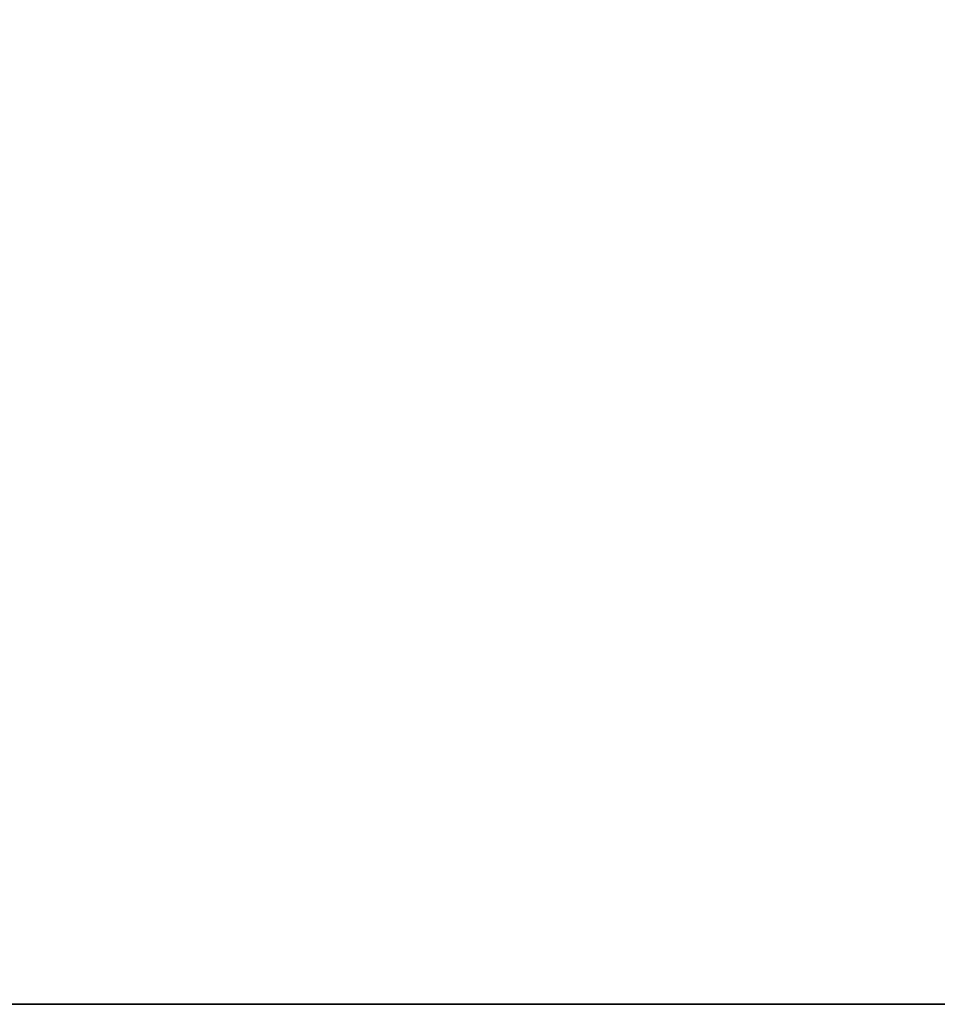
# Model space of a CAD drawing. Header units: millimetres. Extents: x -20851 to -17632, y 368 to 3070.
# Tile 11 of 256: x -20229 to -19798, y 369 to 831. Entities that reach past the tile are written whole.
import ezdxf

# ---------------------------------------------------------------- set-up
doc = ezdxf.new("R2010")
doc.units = ezdxf.units.MM
doc.layers.add('A-FLOR', color=192, linetype='Continuous', lineweight=25)

msp = doc.modelspace()

# ---------------------------------------------------------------- meshes
at = {"layer": 'A-FLOR'}
mesh = msp.add_polyface(dxfattribs=at)
corners = [(-20615.54, 369.03, -250), (-20615.54, 2868.53, -250), (-17632.09, 2868.53, -250), (-17632.09, 369.03, -250), (-19796.3, 2816.89, -250), (-19798, 2829.83, -250), (-19803, 2841.89, -250), (-19810.94, 2852.24, -250), (-19821.3, 2860.19, -250), (-19833.36, 2865.18, -250), (-19846.3, 2866.89, -250), (-19859.24, 2865.18, -250), (-19871.3, 2860.19, -250), (-19881.65, 2852.24, -250), (-19889.6, 2841.89, -250), (-19894.59, 2829.83, -250), (-19896.3, 2816.89, -250), (-19894.59, 2803.95, -250), (-19889.6, 2791.89, -250), (-19881.65, 2781.53, -250), (-19871.3, 2773.59, -250), (-19859.24, 2768.59, -250), (-19846.3, 2766.89, -250), (-19833.36, 2768.59, -250), (-19821.3, 2773.59, -250), (-19810.94, 2781.53, -250), (-19803, 2791.89, -250), (-19798, 2803.95, -250)]
mesh.append_faces([[corners[k] for k in face] for face in [(13, 1, 12), (8, 2, 7)]], dxfattribs={"vtx0": -1, "vtx1": -1})
mesh.append_faces([[corners[k] for k in face] for face in [(0, 21, 22), (0, 22, 23), (1, 17, 18), (1, 19, 20), (1, 18, 19), (24, 3, 0, 23), (3, 24, 25, 2), (2, 26, 27), (2, 25, 26), (2, 27, 4), (1, 13, 14), (1, 10, 11), (2, 8, 9), (10, 1, 2), (2, 4, 5)]], dxfattribs={"vtx0": -1, "vtx2": -1})
mesh.append_faces([[corners[k] for k in face] for face in [(15, 16, 1), (14, 15, 1), (11, 12, 1), (16, 17, 1), (6, 7, 2), (5, 6, 2), (9, 10, 2)]], dxfattribs={"vtx1": -1, "vtx2": -1})
mesh.append_faces([[corners[k] for k in face] for face in [(20, 21, 0, 1)]], dxfattribs={"vtx1": -1, "vtx3": -1})
mesh = msp.add_polyface(dxfattribs=at)
corners = [(-20615.54, 369.03), (-17632.09, 369.03), (-17632.09, 2868.53), (-20615.54, 2868.53), (-19796.3, 2816.89), (-19798, 2803.95), (-19803, 2791.89), (-19810.94, 2781.53), (-19821.3, 2773.59), (-19833.36, 2768.59), (-19846.3, 2766.89), (-19859.24, 2768.59), (-19871.3, 2773.59), (-19881.65, 2781.53), (-19889.6, 2791.89), (-19894.59, 2803.95), (-19896.3, 2816.89), (-19894.59, 2829.83), (-19889.6, 2841.89), (-19881.65, 2852.24), (-19871.3, 2860.19), (-19859.24, 2865.18), (-19846.3, 2866.89), (-19833.36, 2865.18), (-19821.3, 2860.19), (-19810.94, 2852.24), (-19803, 2841.89), (-19798, 2829.83)]
mesh.append_faces([[corners[k] for k in face] for face in [(20, 3, 19), (4, 2, 27), (15, 3, 14), (14, 3, 13), (12, 0, 11), (6, 2, 5), (5, 2, 4)]], dxfattribs={"vtx0": -1, "vtx1": -1})
mesh.append_faces([[corners[k] for k in face] for face in [(3, 20, 21), (3, 21, 22), (3, 15, 16), (2, 22, 23), (22, 2, 3), (2, 23, 24), (0, 9, 10), (2, 6, 7, 1), (1, 7, 8)]], dxfattribs={"vtx0": -1, "vtx2": -1})
mesh.append_faces([[corners[k] for k in face] for face in [(16, 17, 3), (18, 19, 3), (17, 18, 3), (24, 25, 2), (26, 27, 2), (25, 26, 2), (10, 11, 0)]], dxfattribs={"vtx1": -1, "vtx2": -1})
mesh.append_faces([[corners[k] for k in face] for face in [(12, 13, 3, 0), (8, 9, 0, 1)]], dxfattribs={"vtx1": -1, "vtx3": -1})
mesh = msp.add_polyface(dxfattribs=at)
corners = [(-20615.54, 369.03, -250), (-17632.09, 369.03, -250), (-17632.09, 369.03), (-20615.54, 369.03)]
mesh.append_faces([[corners[k] for k in face] for face in [(0, 1, 2, 3)]])

doc.saveas('drawing.dxf')
